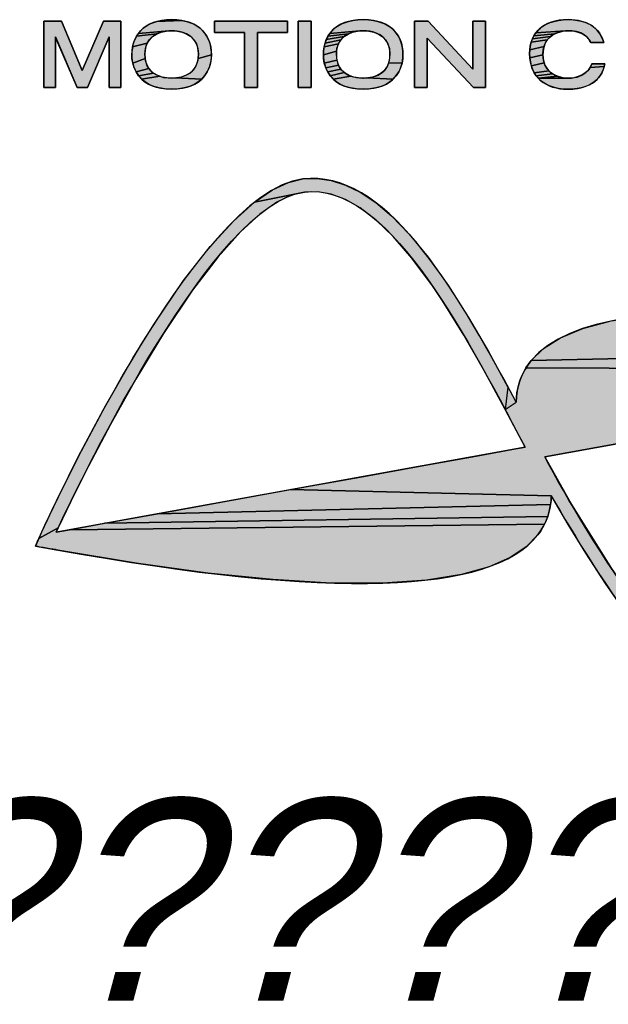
# Model space of a CAD drawing. Header units: millimetres. Extents: x 0 to 420, y 0 to 297.
# Tile 29 of 45: x 309 to 317, y 12 to 26. Entities that reach past the tile are written whole.
import ezdxf

# ---------------------------------------------------------------- set-up
doc = ezdxf.new("R2010")
doc.units = ezdxf.units.MM
doc.header["$LTSCALE"] = 23.1
doc.layers.get('0').update_dxf_attribs({"linetype": 'CONTINUOUS'})
doc.styles.add('TEXTSTYLE_7', font='txt')

# ---------------------------------------------------------------- blocks, each defined once
blk = doc.blocks.new('LOGO_PHASE_NINGBO_BL1', base_point=(320.75, 22.5))
at = {"linetype": 'CONTINUOUS'}
for points in [[(309.193, 25.273), (309.193, 26.203), (309.439, 26.203), (309.732, 25.513), (310.03, 26.203), (310.271, 26.203), (310.271, 25.273), (310.109, 25.273), (310.109, 25.983), (309.806, 25.273), (309.66, 25.273), (309.356, 25.984), (309.356, 25.273)], [(311.192, 26.201), (311.248, 26.183), (311.299, 26.161), (311.345, 26.135), (311.385, 26.105), (311.421, 26.071), (311.452, 26.034), (311.479, 25.993), (311.502, 25.947), (311.52, 25.898), (311.533, 25.845), (311.541, 25.788), (311.544, 25.731), (311.357, 25.681), (311.36, 25.741), (311.357, 25.798), (311.346, 25.849), (311.338, 25.873), (311.328, 25.895), (311.304, 25.935), (311.274, 25.97), (311.238, 26.001), (311.195, 26.026), (311.145, 26.046), (311.089, 26.06), (311.025, 26.068), (310.985, 26.069), (310.946, 26.068), (310.518, 26.034), (310.549, 26.071), (310.585, 26.105), (310.626, 26.135), (310.671, 26.161), (310.722, 26.183), (310.779, 26.201), (311.13, 26.214)], [(310.985, 26.226), (311.061, 26.223), (311.13, 26.214), (310.779, 26.201), (310.841, 26.214), (310.91, 26.223)], [(312.609, 26.046), (312.19, 26.046), (312.19, 25.273), (312.007, 25.273), (312.007, 26.046), (311.587, 26.046), (311.587, 26.203), (312.609, 26.203)], [(313.671, 26.226), (313.747, 26.223), (313.815, 26.214), (313.878, 26.201), (313.934, 26.183), (313.985, 26.161), (314.03, 26.135), (314.071, 26.105), (314.107, 26.071), (314.138, 26.034), (314.165, 25.993), (314.188, 25.947), (314.206, 25.898), (314.219, 25.845), (314.227, 25.788), (314.229, 25.731), (314.227, 25.681), (314.216, 25.614), (314.03, 25.621), (314.034, 25.639), (314.039, 25.658), (314.044, 25.697), (314.046, 25.741), (314.044, 25.782), (314.039, 25.82), (314.03, 25.855), (314.024, 25.872), (314.017, 25.887), (314.002, 25.917), (313.983, 25.944), (313.961, 25.969), (313.937, 25.991), (313.909, 26.011), (313.877, 26.028), (313.842, 26.042), (313.804, 26.054), (313.762, 26.063), (313.716, 26.068), (313.671, 26.069), (313.625, 26.068), (313.204, 26.034), (313.235, 26.071), (313.271, 26.105), (313.312, 26.135), (313.357, 26.161), (313.408, 26.183), (313.464, 26.201), (313.527, 26.214), (313.595, 26.223)], [(315.21, 26.203), (315.386, 26.203), (315.386, 25.273), (315.218, 25.273), (314.566, 25.968), (314.566, 25.273), (314.39, 25.273), (314.39, 26.203), (314.584, 26.203), (315.21, 25.531)], [(316.475, 26.223), (316.549, 26.226), (316.614, 26.223), (316.674, 26.216), (316.728, 26.206), (316.777, 26.191), (316.822, 26.174), (316.862, 26.153), (316.898, 26.129), (316.93, 26.102), (316.959, 26.072), (316.984, 26.04), (317.005, 26.006), (317.022, 25.97), (317.036, 25.933), (317.044, 25.906), (317.025, 25.906), (316.979, 25.906), (316.925, 25.906), (316.88, 25.906), (316.861, 25.906), (316.856, 25.918), (316.846, 25.935), (316.843, 25.941), (316.828, 25.96), (316.812, 25.979), (316.792, 25.996), (316.771, 26.012), (316.747, 26.027), (316.721, 26.039), (316.693, 26.05), (316.663, 26.058), (316.631, 26.064), (316.596, 26.068), (316.559, 26.069), (316.509, 26.068), (316.092, 26.04), (316.123, 26.077), (316.158, 26.109), (316.177, 26.124), (316.198, 26.138), (316.243, 26.163), (316.293, 26.185), (316.348, 26.202), (316.409, 26.215)], [(310.733, 26.001), (310.697, 25.971), (310.667, 25.935), (310.643, 25.895), (310.438, 25.845), (310.451, 25.898), (310.469, 25.947), (310.491, 25.993), (310.776, 26.026)], [(310.825, 26.046), (310.776, 26.026), (310.491, 25.993), (310.518, 26.034), (310.946, 26.068), (310.882, 26.06)], [(313.38, 25.969), (313.359, 25.944), (313.136, 25.898), (313.154, 25.947), (313.405, 25.991)], [(313.433, 26.011), (313.405, 25.991), (313.154, 25.947), (313.177, 25.993), (313.465, 26.028)], [(313.5, 26.042), (313.465, 26.028), (313.177, 25.993), (313.204, 26.034), (313.625, 26.068), (313.58, 26.063), (313.538, 26.054)], [(316.272, 25.967), (316.251, 25.942), (316.027, 25.91), (316.044, 25.957), (316.296, 25.989)], [(316.322, 26.009), (316.296, 25.989), (316.044, 25.957), (316.066, 26.001), (316.352, 26.027)], [(316.386, 26.041), (316.352, 26.027), (316.066, 26.001), (316.092, 26.04), (316.509, 26.068), (316.464, 26.062), (316.423, 26.053)], [(310.625, 25.849), (310.614, 25.798), (310.61, 25.741), (310.614, 25.681), (310.441, 25.614), (310.429, 25.681), (310.427, 25.731), (310.43, 25.788), (310.438, 25.845), (310.643, 25.895), (310.633, 25.873)], [(313.312, 25.855), (313.303, 25.82), (313.298, 25.782), (313.113, 25.731), (313.115, 25.788), (313.123, 25.845), (313.325, 25.887), (313.318, 25.872)], [(313.34, 25.917), (313.325, 25.887), (313.123, 25.845), (313.136, 25.898), (313.359, 25.944)], [(316.199, 25.813), (316.193, 25.773), (316.191, 25.732), (316.007, 25.689), (316.005, 25.752), (316.007, 25.805), (316.207, 25.849)], [(316.234, 25.914), (316.219, 25.883), (316.207, 25.849), (316.007, 25.805), (316.014, 25.859), (316.027, 25.91), (316.251, 25.942)], [(311.541, 25.681), (311.53, 25.614), (311.51, 25.551), (311.483, 25.492), (311.448, 25.439), (311.407, 25.392), (311.035, 25.408), (311.097, 25.416), (311.152, 25.431), (311.2, 25.451), (311.241, 25.476), (311.276, 25.506), (311.305, 25.541), (311.328, 25.581), (311.346, 25.628), (311.352, 25.653), (311.357, 25.681), (311.544, 25.731)], [(313.296, 25.741), (313.298, 25.697), (313.303, 25.658), (313.126, 25.614), (313.115, 25.681), (313.113, 25.731), (313.298, 25.782)], [(316.193, 25.692), (316.199, 25.655), (316.208, 25.621), (316.029, 25.577), (316.016, 25.631), (316.007, 25.689), (316.191, 25.732)], [(310.625, 25.628), (310.642, 25.581), (310.665, 25.541), (310.487, 25.492), (310.46, 25.551), (310.441, 25.614), (310.614, 25.681), (310.619, 25.653)], [(313.312, 25.621), (313.325, 25.588), (313.146, 25.551), (313.126, 25.614), (313.303, 25.658), (313.307, 25.639)], [(313.34, 25.559), (313.358, 25.532), (313.173, 25.492), (313.146, 25.551), (313.325, 25.588)], [(314.017, 25.588), (314.03, 25.621), (314.216, 25.614), (314.196, 25.551), (314.169, 25.492), (314.134, 25.439), (314.092, 25.392), (313.722, 25.408), (313.767, 25.413), (313.809, 25.422), (313.846, 25.434), (313.88, 25.449), (313.911, 25.466), (313.939, 25.485), (313.963, 25.507), (313.984, 25.532), (314.002, 25.559)], [(316.22, 25.589), (316.235, 25.559), (316.254, 25.532), (316.275, 25.507), (316.07, 25.482), (316.047, 25.528), (316.037, 25.552), (316.029, 25.577), (316.208, 25.621)], [(317.047, 25.556), (317.033, 25.515), (317.016, 25.477), (316.994, 25.441), (316.969, 25.408), (316.94, 25.377), (316.907, 25.35), (316.87, 25.325), (316.828, 25.304), (316.781, 25.285), (316.728, 25.27), (316.67, 25.259), (316.606, 25.252), (316.534, 25.25), (316.472, 25.252), (316.41, 25.26), (316.352, 25.273), (316.298, 25.291), (316.249, 25.313), (316.204, 25.339), (316.164, 25.369), (316.128, 25.403), (316.549, 25.406), (316.592, 25.407), (316.632, 25.413), (316.67, 25.421), (316.705, 25.433), (316.737, 25.447), (316.766, 25.464), (316.793, 25.484), (316.816, 25.506), (316.837, 25.529), (316.854, 25.554), (317.05, 25.569)], [(317.058, 25.604), (317.05, 25.569), (316.854, 25.554), (316.866, 25.579), (316.867, 25.581), (316.875, 25.604), (316.886, 25.604), (316.914, 25.604), (316.953, 25.604), (316.966, 25.604), (316.98, 25.604), (316.993, 25.604), (317.006, 25.604), (317.018, 25.604), (317.029, 25.604), (317.039, 25.604), (317.047, 25.604), (317.053, 25.604), (317.057, 25.604)], [(310.694, 25.506), (310.729, 25.476), (310.522, 25.439), (310.487, 25.492), (310.665, 25.541)], [(310.771, 25.451), (310.819, 25.431), (310.564, 25.392), (310.522, 25.439), (310.729, 25.476)], [(310.985, 25.406), (311.035, 25.408), (311.407, 25.392), (311.358, 25.352), (311.301, 25.317), (311.237, 25.289), (311.163, 25.268), (311.079, 25.254), (310.985, 25.25), (310.891, 25.254), (310.808, 25.268), (310.734, 25.289), (310.669, 25.317), (310.613, 25.352), (310.564, 25.392), (310.819, 25.431), (310.873, 25.416), (310.935, 25.408)], [(313.379, 25.507), (313.403, 25.485), (313.208, 25.439), (313.173, 25.492), (313.358, 25.532)], [(313.461, 25.449), (313.496, 25.434), (313.249, 25.392), (313.208, 25.439), (313.403, 25.485), (313.431, 25.466)], [(313.671, 25.406), (313.674, 25.406), (313.722, 25.408), (314.092, 25.392), (314.044, 25.352), (313.987, 25.317), (313.922, 25.289), (313.849, 25.268), (313.765, 25.254), (313.671, 25.25), (313.577, 25.254), (313.493, 25.268), (313.42, 25.289), (313.355, 25.317), (313.298, 25.352), (313.249, 25.392), (313.496, 25.434), (313.533, 25.422), (313.575, 25.413), (313.62, 25.408), (313.667, 25.406)], [(316.299, 25.485), (316.327, 25.465), (316.097, 25.44), (316.07, 25.482), (316.275, 25.507)], [(316.357, 25.447), (316.391, 25.433), (316.128, 25.403), (316.097, 25.44), (316.327, 25.465)], [(316.549, 25.406), (316.128, 25.403), (316.391, 25.433), (316.427, 25.421), (316.466, 25.412), (316.508, 25.407)], [(313.024, 23.997), (313.223, 23.968), (313.424, 23.905), (313.631, 23.804), (313.847, 23.66), (314.075, 23.467), (314.318, 23.216), (314.58, 22.896), (314.867, 22.492), (315.149, 22.047), (315.427, 21.57), (315.701, 21.072), (315.661, 20.757), (315.375, 21.286), (315.081, 21.799), (314.781, 22.283), (314.642, 22.49), (314.353, 22.882), (314.091, 23.185), (313.851, 23.415), (313.629, 23.585), (313.421, 23.703), (313.224, 23.776), (313.034, 23.811), (312.846, 23.808), (312.145, 23.664), (312.4, 23.838), (312.625, 23.943), (312.825, 23.991)], [(312.459, 23.665), (312.223, 23.498), (311.95, 23.249), (311.636, 22.898), (311.276, 22.429), (310.871, 21.825), (310.481, 21.181), (310.126, 20.546), (309.819, 19.961), (309.571, 19.465), (309.395, 19.098), (309.122, 18.947), (309.207, 19.132), (309.397, 19.531), (309.676, 20.091), (310.029, 20.758), (310.44, 21.478), (310.733, 21.951), (311.15, 22.564), (311.524, 23.044), (311.855, 23.405), (312.145, 23.664), (312.846, 23.808), (312.665, 23.764)], [(317.655, 22.076), (318.283, 22.115), (319.046, 22.108), (319.916, 22.049), (320.775, 21.953), (321.585, 21.834), (322.306, 21.709), (322.898, 21.594), (316.027, 21.443), (316.201, 21.612), (316.438, 21.762), (316.749, 21.892), (317.149, 21.999)], [(323.429, 21.833), (323.393, 21.759), (323.358, 21.686), (323.326, 21.619), (323.297, 21.559), (329.937, 21.57), (329.909, 21.523), (329.848, 21.433), (329.776, 21.347), (329.588, 21.183), (329.346, 21.04), (329.04, 20.919), (326.158, 20.819), (325.388, 20.922), (324.659, 21.045), (324.003, 21.172), (323.45, 21.288), (323.289, 21.323), (323.288, 21.323), (323.284, 21.324), (323.277, 21.326), (323.268, 21.328), (323.258, 21.33), (323.246, 21.332), (323.233, 21.335), (323.22, 21.338), (323.206, 21.341), (323.193, 21.344), (322.822, 20.592), (322.446, 19.858), (321.761, 18.996), (322.338, 20.048), (322.973, 21.314), (315.953, 21.34), (315.988, 21.392), (316.027, 21.443), (322.898, 21.594), (323.09, 21.554), (323.111, 21.598), (323.142, 21.662), (323.18, 21.74), (323.221, 21.826), (323.464, 21.905)], [(315.922, 21.285), (315.953, 21.34), (322.973, 21.314), (321.514, 21.049), (318.594, 20.521), (316.405, 20.124), (316.216, 20.09), (316.607, 19.399), (317.177, 18.49), (317.698, 17.754), (318.14, 17.218), (318.5, 16.86), (318.787, 16.645), (319.015, 16.537), (318.719, 16.477), (318.509, 16.62), (318.269, 16.826), (317.996, 17.105), (317.686, 17.47), (317.37, 17.885), (317.07, 18.316), (316.792, 18.742), (316.545, 19.145), (316.334, 19.503), (316.309, 19.547), (312.654, 19.632), (313.627, 19.808), (314.521, 19.97), (315.257, 20.103), (315.757, 20.194), (315.941, 20.227), (315.661, 20.757), (315.816, 20.859), (315.819, 20.925), (315.827, 20.989), (315.838, 21.052), (315.853, 21.112), (315.872, 21.172), (315.895, 21.229)], [(316.306, 19.485), (316.3, 19.425), (310.787, 19.294), (311.681, 19.456), (312.654, 19.632), (316.309, 19.547)], [(316.276, 19.309), (316.259, 19.253), (310.05, 19.161), (310.787, 19.294), (316.3, 19.425), (316.29, 19.366)], [(316.239, 19.199), (316.215, 19.146), (309.551, 19.07), (310.05, 19.161), (316.259, 19.253)], [(316.187, 19.095), (316.156, 19.045), (316.121, 18.997), (315.956, 18.83), (315.732, 18.68), (315.436, 18.55), (315.052, 18.442), (314.561, 18.363), (313.944, 18.32), (313.222, 18.321), (312.404, 18.369), (311.492, 18.461), (310.486, 18.6), (309.388, 18.784), (309.379, 18.785), (309.355, 18.79), (309.32, 18.796), (309.277, 18.803), (309.231, 18.812), (309.185, 18.82), (309.142, 18.827), (309.107, 18.834), (309.083, 18.838), (309.074, 18.839), (309.076, 18.842), (309.079, 18.851), (309.085, 18.863), (309.091, 18.877), (309.098, 18.893), (309.106, 18.909), (309.112, 18.924), (309.117, 18.936), (309.121, 18.944), (309.122, 18.947), (309.395, 19.098), (309.367, 19.037), (309.551, 19.07), (316.215, 19.146)]]:
    blk.add_hatch(color=7, dxfattribs=at).paths.add_polyline_path(points)
at = {"color": 7, "linetype": 'CONTINUOUS'}
for p, q in [((309.193, 25.273), (309.193, 26.203)), ((309.193, 26.203), (309.439, 26.203)), ((309.439, 26.203), (309.193, 26.203)), ((309.193, 26.203), (309.193, 25.273)), ((309.439, 26.203), (309.732, 25.513)), ((309.732, 25.513), (309.439, 26.203)), ((309.732, 25.513), (310.03, 26.203)), ((310.03, 26.203), (309.732, 25.513)), ((310.03, 26.203), (310.271, 26.203)), ((310.271, 26.203), (310.03, 26.203)), ((310.271, 26.203), (310.271, 25.273)), ((310.271, 25.273), (310.271, 26.203)), ((311.587, 26.046), (311.587, 26.203)), ((311.587, 26.203), (312.609, 26.203)), ((312.609, 26.203), (311.587, 26.203)), ((311.587, 26.203), (311.587, 26.046)), ((312.609, 26.203), (312.609, 26.046)), ((312.609, 26.046), (312.609, 26.203)), ((312.757, 26.203), (312.94, 26.203)), ((312.757, 25.273), (312.757, 26.203)), ((312.757, 26.203), (312.757, 25.273)), ((312.94, 26.203), (312.757, 26.203)), ((312.94, 26.203), (312.94, 25.273)), ((312.94, 25.273), (312.94, 26.203)), ((314.39, 26.203), (314.584, 26.203)), ((314.39, 25.273), (314.39, 26.203)), ((314.584, 26.203), (314.39, 26.203)), ((314.39, 26.203), (314.39, 25.273)), ((314.584, 26.203), (315.21, 25.531)), ((315.21, 25.531), (314.584, 26.203)), ((315.21, 25.531), (315.21, 26.203)), ((315.21, 26.203), (315.386, 26.203)), ((315.21, 26.203), (315.21, 25.531)), ((315.386, 26.203), (315.21, 26.203)), ((315.386, 26.203), (315.386, 25.273)), ((315.386, 25.273), (315.386, 26.203)), ((309.356, 25.273), (309.356, 25.984)), ((309.356, 25.984), (309.66, 25.273)), ((309.358, 25.977), (309.356, 25.977)), ((309.356, 25.977), (309.356, 25.273)), ((309.66, 25.273), (309.358, 25.977)), ((309.806, 25.273), (310.109, 25.983)), ((310.106, 25.977), (309.806, 25.273)), ((310.109, 25.977), (310.106, 25.977)), ((310.109, 25.983), (310.109, 25.273)), ((310.109, 25.273), (310.109, 25.977)), ((312.007, 26.046), (311.587, 26.046)), ((311.587, 26.046), (312.007, 26.046)), ((312.007, 25.273), (312.007, 26.046)), ((312.007, 26.046), (312.007, 25.273)), ((312.609, 26.046), (312.19, 26.046)), ((312.19, 26.046), (312.19, 25.273)), ((312.19, 25.273), (312.19, 26.046)), ((312.19, 26.046), (312.609, 26.046)), ((315.218, 25.273), (314.566, 25.968)), ((314.566, 25.968), (314.566, 25.273)), ((314.566, 25.273), (314.566, 25.968)), ((314.566, 25.968), (315.218, 25.273)), ((317.058, 25.604), (316.966, 25.604)), ((309.356, 25.273), (309.193, 25.273)), ((309.193, 25.273), (309.356, 25.273)), ((309.806, 25.273), (309.66, 25.273)), ((309.66, 25.273), (309.806, 25.273)), ((310.271, 25.273), (310.109, 25.273)), ((310.109, 25.273), (310.271, 25.273)), ((312.19, 25.273), (312.007, 25.273)), ((312.007, 25.273), (312.19, 25.273)), ((312.94, 25.273), (312.757, 25.273)), ((312.757, 25.273), (312.94, 25.273)), ((314.566, 25.273), (314.39, 25.273)), ((314.39, 25.273), (314.566, 25.273)), ((315.386, 25.273), (315.218, 25.273)), ((315.218, 25.273), (315.386, 25.273)), ((315.941, 20.227), (309.367, 19.037)), ((315.941, 20.227), (309.367, 19.037)), ((309.122, 18.947), (309.074, 18.839)), ((309.074, 18.839), (309.388, 18.784))]:
    blk.add_line(p, q, dxfattribs=at)
for points in [[(309.193, 25.273), (309.193, 26.203), (309.439, 26.203), (309.732, 25.513), (310.03, 26.203), (310.271, 26.203), (310.271, 25.273), (310.109, 25.273), (310.109, 25.983), (309.806, 25.273), (309.66, 25.273), (309.356, 25.984), (309.356, 25.273), (309.193, 25.273)], [(311.192, 26.201), (311.248, 26.183), (311.299, 26.161), (311.345, 26.135), (311.385, 26.105), (311.421, 26.071), (311.452, 26.034), (311.479, 25.993), (311.502, 25.947), (311.52, 25.898), (311.533, 25.845), (311.541, 25.788), (311.544, 25.731), (311.357, 25.681), (311.36, 25.741), (311.357, 25.798), (311.346, 25.849), (311.338, 25.873), (311.328, 25.895), (311.304, 25.935), (311.274, 25.97), (311.238, 26.001), (311.195, 26.026), (311.145, 26.046), (311.089, 26.06), (311.025, 26.068), (310.985, 26.069), (310.946, 26.068), (310.518, 26.034), (310.549, 26.071), (310.585, 26.105), (310.626, 26.135), (310.671, 26.161), (310.722, 26.183), (310.779, 26.201), (311.13, 26.214), (311.192, 26.201)], [(310.985, 26.226), (311.061, 26.223), (311.13, 26.214), (310.779, 26.201), (310.841, 26.214), (310.91, 26.223), (310.985, 26.226)], [(312.609, 26.046), (312.19, 26.046), (312.19, 25.273), (312.007, 25.273), (312.007, 26.046), (311.587, 26.046), (311.587, 26.203), (312.609, 26.203), (312.609, 26.046)], [(313.671, 26.226), (313.747, 26.223), (313.815, 26.214), (313.878, 26.201), (313.934, 26.183), (313.985, 26.161), (314.03, 26.135), (314.071, 26.105), (314.107, 26.071), (314.138, 26.034), (314.165, 25.993), (314.188, 25.947), (314.206, 25.898), (314.219, 25.845), (314.227, 25.788), (314.229, 25.731), (314.227, 25.681), (314.216, 25.614), (314.03, 25.621), (314.034, 25.639), (314.039, 25.658), (314.044, 25.697), (314.046, 25.741), (314.044, 25.782), (314.039, 25.82), (314.03, 25.855), (314.024, 25.872), (314.017, 25.887), (314.002, 25.917), (313.983, 25.944), (313.961, 25.969), (313.937, 25.991), (313.909, 26.011), (313.877, 26.028), (313.842, 26.042), (313.804, 26.054), (313.762, 26.063), (313.716, 26.068), (313.671, 26.069), (313.625, 26.068), (313.204, 26.034), (313.235, 26.071), (313.271, 26.105), (313.312, 26.135), (313.357, 26.161), (313.408, 26.183), (313.464, 26.201), (313.527, 26.214), (313.595, 26.223), (313.671, 26.226)], [(315.21, 26.203), (315.386, 26.203), (315.386, 25.273), (315.218, 25.273), (314.566, 25.968), (314.566, 25.273), (314.39, 25.273), (314.39, 26.203), (314.584, 26.203), (315.21, 25.531), (315.21, 26.203)], [(316.475, 26.223), (316.549, 26.226), (316.614, 26.223), (316.674, 26.216), (316.728, 26.206), (316.777, 26.191), (316.822, 26.174), (316.862, 26.153), (316.898, 26.129), (316.93, 26.102), (316.959, 26.072), (316.984, 26.04), (317.005, 26.006), (317.022, 25.97), (317.036, 25.933), (317.044, 25.906), (317.025, 25.906), (316.979, 25.906), (316.925, 25.906), (316.88, 25.906), (316.861, 25.906), (316.856, 25.918), (316.846, 25.935), (316.843, 25.941), (316.828, 25.96), (316.812, 25.979), (316.792, 25.996), (316.771, 26.012), (316.747, 26.027), (316.721, 26.039), (316.693, 26.05), (316.663, 26.058), (316.631, 26.064), (316.596, 26.068), (316.559, 26.069), (316.509, 26.068), (316.092, 26.04), (316.123, 26.077), (316.158, 26.109), (316.177, 26.124), (316.198, 26.138), (316.243, 26.163), (316.293, 26.185), (316.348, 26.202), (316.409, 26.215), (316.475, 26.223)], [(310.733, 26.001), (310.697, 25.971), (310.667, 25.935), (310.643, 25.895), (310.438, 25.845), (310.451, 25.898), (310.469, 25.947), (310.491, 25.993), (310.776, 26.026), (310.733, 26.001)], [(310.825, 26.046), (310.776, 26.026), (310.491, 25.993), (310.518, 26.034), (310.946, 26.068), (310.882, 26.06), (310.825, 26.046)], [(313.38, 25.969), (313.359, 25.944), (313.136, 25.898), (313.154, 25.947), (313.405, 25.991), (313.38, 25.969)], [(313.433, 26.011), (313.405, 25.991), (313.154, 25.947), (313.177, 25.993), (313.465, 26.028), (313.433, 26.011)], [(313.5, 26.042), (313.465, 26.028), (313.177, 25.993), (313.204, 26.034), (313.625, 26.068), (313.58, 26.063), (313.538, 26.054), (313.5, 26.042)], [(316.272, 25.967), (316.251, 25.942), (316.027, 25.91), (316.044, 25.957), (316.296, 25.989), (316.272, 25.967)], [(316.322, 26.009), (316.296, 25.989), (316.044, 25.957), (316.066, 26.001), (316.352, 26.027), (316.322, 26.009)], [(316.386, 26.041), (316.352, 26.027), (316.066, 26.001), (316.092, 26.04), (316.509, 26.068), (316.464, 26.062), (316.423, 26.053), (316.386, 26.041)], [(310.625, 25.849), (310.614, 25.798), (310.61, 25.741), (310.614, 25.681), (310.441, 25.614), (310.429, 25.681), (310.427, 25.731), (310.43, 25.788), (310.438, 25.845), (310.643, 25.895), (310.633, 25.873), (310.625, 25.849)], [(313.312, 25.855), (313.303, 25.82), (313.298, 25.782), (313.113, 25.731), (313.115, 25.788), (313.123, 25.845), (313.325, 25.887), (313.318, 25.872), (313.312, 25.855)], [(313.34, 25.917), (313.325, 25.887), (313.123, 25.845), (313.136, 25.898), (313.359, 25.944), (313.34, 25.917)], [(316.199, 25.813), (316.193, 25.773), (316.191, 25.732), (316.007, 25.689), (316.005, 25.752), (316.007, 25.805), (316.207, 25.849), (316.199, 25.813)], [(316.234, 25.914), (316.219, 25.883), (316.207, 25.849), (316.007, 25.805), (316.014, 25.859), (316.027, 25.91), (316.251, 25.942), (316.234, 25.914)], [(311.541, 25.681), (311.53, 25.614), (311.51, 25.551), (311.483, 25.492), (311.448, 25.439), (311.407, 25.392), (311.035, 25.408), (311.097, 25.416), (311.152, 25.431), (311.2, 25.451), (311.241, 25.476), (311.276, 25.506), (311.305, 25.541), (311.328, 25.581), (311.346, 25.628), (311.352, 25.653), (311.357, 25.681), (311.544, 25.731), (311.541, 25.681)], [(313.296, 25.741), (313.298, 25.697), (313.303, 25.658), (313.126, 25.614), (313.115, 25.681), (313.113, 25.731), (313.298, 25.782), (313.296, 25.741)], [(316.193, 25.692), (316.199, 25.655), (316.208, 25.621), (316.029, 25.577), (316.016, 25.631), (316.007, 25.689), (316.191, 25.732), (316.193, 25.692)], [(310.625, 25.628), (310.642, 25.581), (310.665, 25.541), (310.487, 25.492), (310.46, 25.551), (310.441, 25.614), (310.614, 25.681), (310.619, 25.653), (310.625, 25.628)], [(313.312, 25.621), (313.325, 25.588), (313.146, 25.551), (313.126, 25.614), (313.303, 25.658), (313.307, 25.639), (313.312, 25.621)], [(313.34, 25.559), (313.358, 25.532), (313.173, 25.492), (313.146, 25.551), (313.325, 25.588), (313.34, 25.559)], [(314.017, 25.588), (314.03, 25.621), (314.216, 25.614), (314.196, 25.551), (314.169, 25.492), (314.134, 25.439), (314.092, 25.392), (313.722, 25.408), (313.767, 25.413), (313.809, 25.422), (313.846, 25.434), (313.88, 25.449), (313.911, 25.466), (313.939, 25.485), (313.963, 25.507), (313.984, 25.532), (314.002, 25.559), (314.017, 25.588)], [(316.22, 25.589), (316.235, 25.559), (316.254, 25.532), (316.275, 25.507), (316.07, 25.482), (316.047, 25.528), (316.037, 25.552), (316.029, 25.577), (316.208, 25.621), (316.22, 25.589)], [(317.047, 25.556), (317.033, 25.515), (317.016, 25.477), (316.994, 25.441), (316.969, 25.408), (316.94, 25.377), (316.907, 25.35), (316.87, 25.325), (316.828, 25.304), (316.781, 25.285), (316.728, 25.27), (316.67, 25.259), (316.606, 25.252), (316.534, 25.25), (316.472, 25.252), (316.41, 25.26), (316.352, 25.273), (316.298, 25.291), (316.249, 25.313), (316.204, 25.339), (316.164, 25.369), (316.128, 25.403), (316.549, 25.406), (316.592, 25.407), (316.632, 25.413), (316.67, 25.421), (316.705, 25.433), (316.737, 25.447), (316.766, 25.464), (316.793, 25.484), (316.816, 25.506), (316.837, 25.529), (316.854, 25.554), (317.05, 25.569), (317.047, 25.556)], [(317.058, 25.604), (317.05, 25.569), (316.854, 25.554), (316.866, 25.579), (316.867, 25.581), (316.875, 25.604), (316.886, 25.604), (316.914, 25.604), (316.953, 25.604), (316.966, 25.604), (316.98, 25.604), (316.993, 25.604), (317.006, 25.604), (317.018, 25.604), (317.029, 25.604), (317.039, 25.604), (317.047, 25.604), (317.053, 25.604), (317.057, 25.604), (317.058, 25.604)], [(310.694, 25.506), (310.729, 25.476), (310.522, 25.439), (310.487, 25.492), (310.665, 25.541), (310.694, 25.506)], [(310.771, 25.451), (310.819, 25.431), (310.564, 25.392), (310.522, 25.439), (310.729, 25.476), (310.771, 25.451)], [(310.985, 25.406), (311.035, 25.408), (311.407, 25.392), (311.358, 25.352), (311.301, 25.317), (311.237, 25.289), (311.163, 25.268), (311.079, 25.254), (310.985, 25.25), (310.891, 25.254), (310.808, 25.268), (310.734, 25.289), (310.669, 25.317), (310.613, 25.352), (310.564, 25.392), (310.819, 25.431), (310.873, 25.416), (310.935, 25.408), (310.985, 25.406)], [(313.379, 25.507), (313.403, 25.485), (313.208, 25.439), (313.173, 25.492), (313.358, 25.532), (313.379, 25.507)], [(313.461, 25.449), (313.496, 25.434), (313.249, 25.392), (313.208, 25.439), (313.403, 25.485), (313.431, 25.466), (313.461, 25.449)], [(313.671, 25.406), (313.674, 25.406), (313.722, 25.408), (314.092, 25.392), (314.044, 25.352), (313.987, 25.317), (313.922, 25.289), (313.849, 25.268), (313.765, 25.254), (313.671, 25.25), (313.577, 25.254), (313.493, 25.268), (313.42, 25.289), (313.355, 25.317), (313.298, 25.352), (313.249, 25.392), (313.496, 25.434), (313.533, 25.422), (313.575, 25.413), (313.62, 25.408), (313.667, 25.406), (313.671, 25.406)], [(316.299, 25.485), (316.327, 25.465), (316.097, 25.44), (316.07, 25.482), (316.275, 25.507), (316.299, 25.485)], [(316.357, 25.447), (316.391, 25.433), (316.128, 25.403), (316.097, 25.44), (316.327, 25.465), (316.357, 25.447)], [(316.549, 25.406), (316.128, 25.403), (316.391, 25.433), (316.427, 25.421), (316.466, 25.412), (316.508, 25.407), (316.549, 25.406)], [(313.024, 23.997), (313.223, 23.968), (313.424, 23.905), (313.631, 23.804), (313.847, 23.66), (314.075, 23.467), (314.318, 23.216), (314.58, 22.896), (314.867, 22.492), (315.149, 22.047), (315.427, 21.57), (315.701, 21.072), (315.661, 20.757), (315.375, 21.286), (315.081, 21.799), (314.781, 22.283), (314.642, 22.49), (314.353, 22.882), (314.091, 23.185), (313.851, 23.415), (313.629, 23.585), (313.421, 23.703), (313.224, 23.776), (313.034, 23.811), (312.846, 23.808), (312.145, 23.664), (312.4, 23.838), (312.625, 23.943), (312.825, 23.991), (313.024, 23.997)], [(312.459, 23.665), (312.223, 23.498), (311.95, 23.249), (311.636, 22.898), (311.276, 22.429), (310.871, 21.825), (310.481, 21.181), (310.126, 20.546), (309.819, 19.961), (309.571, 19.465), (309.395, 19.098), (309.122, 18.947), (309.207, 19.132), (309.397, 19.531), (309.676, 20.091), (310.029, 20.758), (310.44, 21.478), (310.733, 21.951), (311.15, 22.564), (311.524, 23.044), (311.855, 23.405), (312.145, 23.664), (312.846, 23.808), (312.665, 23.764), (312.459, 23.665)], [(317.655, 22.076), (318.283, 22.115), (319.046, 22.108), (319.916, 22.049), (320.775, 21.953), (321.585, 21.834), (322.306, 21.709), (322.898, 21.594), (316.027, 21.443), (316.201, 21.612), (316.438, 21.762), (316.749, 21.892), (317.149, 21.999), (317.655, 22.076)], [(323.193, 21.344), (322.822, 20.592), (322.446, 19.858), (321.761, 18.996), (322.338, 20.048), (322.973, 21.314), (315.953, 21.34), (315.988, 21.392), (316.027, 21.443), (322.898, 21.594), (323.09, 21.554)], [(315.922, 21.285), (315.953, 21.34), (322.973, 21.314)], [(318.594, 20.521), (316.405, 20.124), (316.216, 20.09), (316.607, 19.399), (317.177, 18.49)], [(317.37, 17.885), (317.07, 18.316), (316.792, 18.742), (316.545, 19.145), (316.334, 19.503), (316.309, 19.547), (312.654, 19.632), (313.627, 19.808), (314.521, 19.97), (315.257, 20.103), (315.757, 20.194), (315.941, 20.227), (315.661, 20.757), (315.816, 20.859), (315.819, 20.925), (315.827, 20.989), (315.838, 21.052), (315.853, 21.112), (315.872, 21.172), (315.895, 21.229), (315.922, 21.285)], [(316.306, 19.485), (316.3, 19.425), (310.787, 19.294), (311.681, 19.456), (312.654, 19.632), (316.309, 19.547), (316.306, 19.485)], [(316.276, 19.309), (316.259, 19.253), (310.05, 19.161), (310.787, 19.294), (316.3, 19.425), (316.29, 19.366), (316.276, 19.309)], [(316.239, 19.199), (316.215, 19.146), (309.551, 19.07), (310.05, 19.161), (316.259, 19.253), (316.239, 19.199)], [(316.187, 19.095), (316.156, 19.045), (316.121, 18.997), (315.956, 18.83), (315.732, 18.68), (315.436, 18.55), (315.052, 18.442), (314.561, 18.363), (313.944, 18.32), (313.222, 18.321), (312.404, 18.369), (311.492, 18.461), (310.486, 18.6), (309.388, 18.784), (309.379, 18.785), (309.355, 18.79), (309.32, 18.796), (309.277, 18.803), (309.231, 18.812), (309.185, 18.82), (309.142, 18.827), (309.107, 18.834), (309.083, 18.838), (309.074, 18.839), (309.076, 18.842), (309.079, 18.851), (309.085, 18.863), (309.091, 18.877), (309.098, 18.893), (309.106, 18.909), (309.112, 18.924), (309.117, 18.936), (309.121, 18.944), (309.122, 18.947), (309.395, 19.098), (309.367, 19.037), (309.551, 19.07), (316.215, 19.146), (316.187, 19.095)]]:
    blk.add_lwpolyline(points, dxfattribs=at)
for points, knots in [([(310.985, 26.226), (311.398, 26.226), (311.544, 25.985), (311.544, 25.731), (311.544, 25.537), (311.429, 25.25), (310.985, 25.25), (310.542, 25.25), (310.427, 25.537), (310.427, 25.731), (310.427, 25.985), (310.573, 26.226), (310.985, 26.226)], [0, 0, 0, 0, 1, 1, 1, 2, 2, 2, 3, 3, 3, 4, 4, 4, 4]), ([(313.671, 26.226), (314.084, 26.226), (314.229, 25.985), (314.229, 25.731), (314.229, 25.537), (314.114, 25.25), (313.671, 25.25), (313.227, 25.25), (313.113, 25.537), (313.113, 25.731), (313.113, 25.985), (313.258, 26.226), (313.671, 26.226)], [0, 0, 0, 0, 1, 1, 1, 2, 2, 2, 3, 3, 3, 4, 4, 4, 4]), ([(317.058, 25.604), (317.04, 25.5), (316.965, 25.25), (316.534, 25.25), (316.238, 25.25), (316.005, 25.413), (316.005, 25.752), (316.005, 26.023), (316.176, 26.226), (316.549, 26.226), (316.968, 26.226), (317.03, 25.956), (317.044, 25.906), (317.044, 25.906), (316.861, 25.906), (316.861, 25.906), (316.85, 25.938), (316.778, 26.069), (316.559, 26.069), (316.3, 26.069), (316.191, 25.925), (316.191, 25.732), (316.191, 25.518), (316.348, 25.406), (316.549, 25.406), (316.763, 25.406), (316.857, 25.532), (316.875, 25.604), (316.875, 25.604), (317.058, 25.604), (317.058, 25.604)], [0, 0, 0, 0, 1, 1, 1, 2, 2, 2, 3, 3, 3, 4, 4, 4, 5, 5, 5, 6, 6, 6, 7, 7, 7, 8, 8, 8, 9, 9, 9, 10, 10, 10, 10]), ([(316.861, 25.906), (316.861, 25.906), (317.044, 25.906), (317.044, 25.906), (317.03, 25.956), (316.968, 26.226), (316.549, 26.226)], [3, 3, 3, 3, 4, 4, 4, 5, 5, 5, 5]), ([(311.36, 25.741), (311.36, 25.965), (311.199, 26.069), (310.985, 26.069), (310.771, 26.069), (310.61, 25.965), (310.61, 25.741), (310.61, 25.477), (310.81, 25.406), (310.985, 25.406), (311.161, 25.406), (311.36, 25.477), (311.36, 25.741)], [0, 0, 0, 0, 1, 1, 1, 2, 2, 2, 3, 3, 3, 4, 4, 4, 4]), ([(311.36, 25.741), (311.36, 25.965), (311.199, 26.069), (310.985, 26.069), (310.771, 26.069), (310.61, 25.965), (310.61, 25.741), (310.61, 25.477), (310.81, 25.406), (310.985, 25.406), (311.161, 25.406), (311.36, 25.477), (311.36, 25.741)], [0, 0, 0, 0, 1, 1, 1, 2, 2, 2, 3, 3, 3, 4, 4, 4, 4]), ([(314.046, 25.741), (314.046, 25.965), (313.885, 26.069), (313.671, 26.069), (313.457, 26.069), (313.296, 25.965), (313.296, 25.741), (313.296, 25.477), (313.496, 25.406), (313.671, 25.406), (313.846, 25.406), (314.046, 25.477), (314.046, 25.741)], [0, 0, 0, 0, 1, 1, 1, 2, 2, 2, 3, 3, 3, 4, 4, 4, 4]), ([(310.427, 25.731), (310.427, 25.537), (310.542, 25.25), (310.985, 25.25), (311.429, 25.25), (311.544, 25.537), (311.544, 25.731)], [1, 1, 1, 1, 2, 2, 2, 3, 3, 3, 3]), ([(313.113, 25.731), (313.113, 25.537), (313.227, 25.25), (313.671, 25.25), (314.114, 25.25), (314.229, 25.537), (314.229, 25.731)], [1, 1, 1, 1, 2, 2, 2, 3, 3, 3, 3]), ([(316.966, 25.604), (316.921, 25.604), (316.875, 25.604), (316.875, 25.604), (316.857, 25.532), (316.763, 25.406), (316.549, 25.406)], [8, 8, 8, 8, 8.5, 8.5, 8.5, 9.5, 9.5, 9.5, 9.5]), ([(319.2, 16.509), (318.338, 16.481), (316.809, 18.985), (316.216, 20.09), (316.216, 20.09), (322.973, 21.314), (322.973, 21.314), (321.787, 18.881), (320.522, 16.552), (319.2, 16.509)], [0, 0, 0, 0, 1, 1, 1, 2, 2, 2, 3, 3, 3, 3]), ([(319.2, 16.509), (318.338, 16.481), (316.809, 18.985), (316.216, 20.09), (316.216, 20.09), (322.973, 21.314), (322.973, 21.314)], [0, 0, 0, 0, 1, 1, 1, 2, 2, 2, 2])]:
    blk.add_open_spline(points, degree=3, knots=knots, dxfattribs=at)
for points in [[(310.985, 26.226), (310.573, 26.226), (310.427, 25.985), (310.427, 25.731)], [(311.544, 25.731), (311.544, 25.985), (311.398, 26.226), (310.985, 26.226)], [(313.671, 26.226), (313.258, 26.226), (313.113, 25.985), (313.113, 25.731)], [(314.229, 25.731), (314.229, 25.985), (314.084, 26.226), (313.671, 26.226)], [(316.549, 26.226), (316.176, 26.226), (316.005, 26.023), (316.005, 25.752)], [(313.296, 25.741), (313.296, 25.965), (313.457, 26.069), (313.671, 26.069)], [(313.671, 26.069), (313.885, 26.069), (314.046, 25.965), (314.046, 25.741)], [(316.191, 25.732), (316.191, 25.925), (316.3, 26.069), (316.559, 26.069)], [(316.559, 26.069), (316.778, 26.069), (316.85, 25.938), (316.861, 25.906)], [(313.671, 25.406), (313.496, 25.406), (313.296, 25.477), (313.296, 25.741)], [(314.046, 25.741), (314.046, 25.477), (313.846, 25.406), (313.671, 25.406)], [(316.005, 25.752), (316.005, 25.413), (316.238, 25.25), (316.534, 25.25)], [(316.549, 25.406), (316.348, 25.406), (316.191, 25.518), (316.191, 25.732)], [(316.534, 25.25), (316.965, 25.25), (317.04, 25.5), (317.058, 25.604)], [(315.816, 20.859), (314.912, 22.557), (313.963, 24.123), (312.825, 23.991)], [(312.825, 23.991), (311.314, 23.815), (309.211, 19.146), (309.122, 18.947)], [(312.846, 23.808), (313.981, 23.939), (315.021, 21.981), (315.941, 20.227)], [(312.846, 23.808), (313.981, 23.939), (315.021, 21.981), (315.941, 20.227)], [(309.367, 19.037), (309.756, 19.874), (311.588, 23.662), (312.846, 23.808)], [(309.367, 19.037), (309.756, 19.874), (311.588, 23.662), (312.846, 23.808)], [(323.09, 21.554), (321.607, 21.868), (317.064, 22.706), (316.027, 21.443)], [(316.027, 21.443), (315.89, 21.277), (315.821, 21.081), (315.816, 20.859)], [(316.121, 18.997), (316.243, 19.155), (316.305, 19.339), (316.309, 19.547)], [(316.309, 19.547), (316.921, 18.478), (318.287, 16.295), (319.206, 16.325)], [(309.388, 18.784), (313.21, 18.094), (315.475, 18.166), (316.121, 18.997)]]:
    blk.add_open_spline(points, degree=3, dxfattribs=at)
for points in [[(312.757, 26.203), (312.94, 26.203), (312.757, 25.273), (312.94, 25.273)], [(315.816, 20.859), (315.661, 20.757), (315.701, 21.072)]]:
    blk.add_solid(points, dxfattribs=at)
at = {"color": 2, "linetype": 'CONTINUOUS', "style": 'TEXTSTYLE_7', "oblique": 15}
blk.add_text('??????????????', height=2.82952, dxfattribs=at).set_placement((300.861, 12.461))

msp = doc.modelspace()

# ---------------------------------------------------------------- block references
at = {"color": 2, "linetype": 'CONTINUOUS'}
msp.add_blockref('LOGO_PHASE_NINGBO_BL1', (320.75, 22.49989), dxfattribs=at)

doc.saveas('drawing.dxf')
